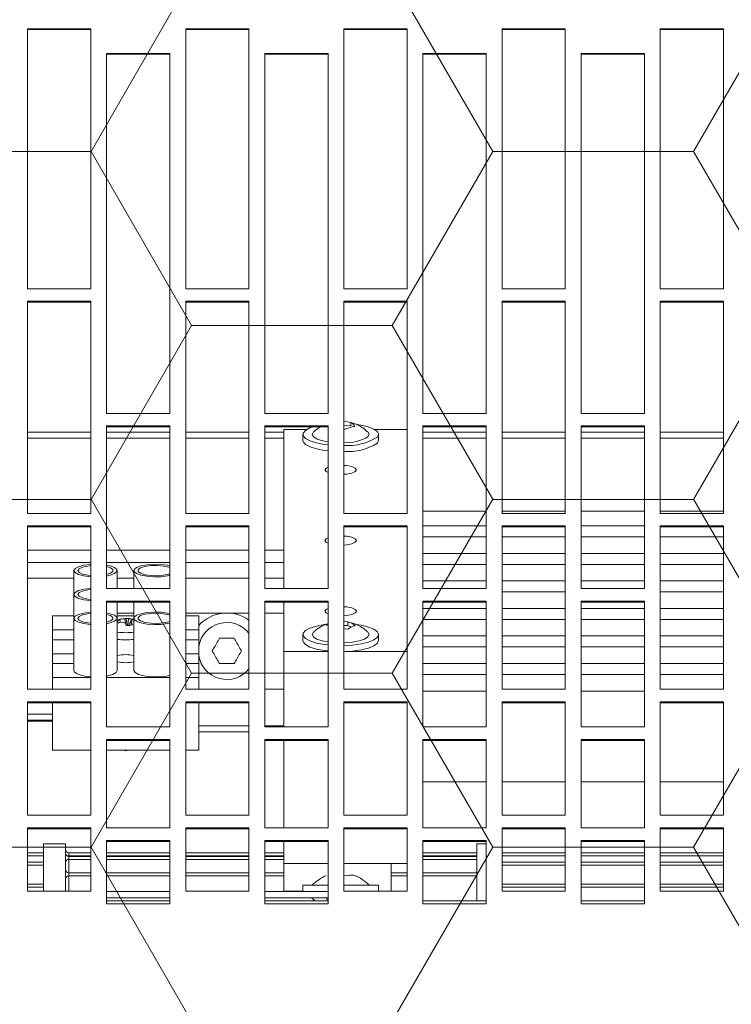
# Model space of a CAD drawing. Header units: millimetres. Extents: x 7483 to 13091, y 8111 to 13871.
# Tile 229 of 256: x 10511 to 10522, y 9270 to 9285. Entities that reach past the tile are written whole.
import ezdxf

# ---------------------------------------------------------------- set-up
doc = ezdxf.new("R2010")
doc.units = ezdxf.units.MM
doc.layers.add('_A_WYCIERACZKA', color=7, linetype='Continuous', lineweight=5, true_color=0xa5a5a5)
doc.layers.add('wymiary', color=7, linetype='Continuous', lineweight=5, true_color=0xb2b2b2)
doc.layers.add('_A_ŚLUSARKA WYPEŁNIENIE', color=7, linetype='Continuous', true_color=0x4c4a44)

# ---------------------------------------------------------------- blocks, each defined once
blk = doc.blocks.new('fgdgdgdfg')
at = {"layer": '_A_ŚLUSARKA WYPEŁNIENIE', "lineweight": 9}
h = blk.add_hatch(dxfattribs=at)
h.set_pattern_fill('HONEY', color=0, angle=180)
h.set_pattern_definition([(180, (56132.2607, -3400.6895), (-4.7625, 2.74963064), [3.175, -6.35]), (60, (56132.2607, -3400.6895), (4.76249999, 2.74963066), [3.175, -6.35]), (120, (56132.2607, -3400.6895), (-1e-08, 5.49926131), [-6.35, 3.175])])
h.paths.add_polyline_path([(5818.229, 11642.933), (5818.229, 11484.933), (6001.229, 11484.933), (6001.229, 11642.933)])
blk = doc.blocks.new('A$C68926FC6')
at = {"color": 7, "linetype": 'Continuous'}
for p, q in [((101.99, -214.02), (91.99, -214.02)), ((91.99, -214.02), (91.99, -224.03)), ((101.99, -214.5), (91.99, -214.5)), ((101.99, -224.03), (101.99, -214.02)), ((126.99, -214.02), (116.99, -214.02)), ((116.99, -214.02), (116.99, -224.03)), ((126.99, -214.5), (116.99, -214.5)), ((118.49, -223.5), (118.49, -214.45)), ((126.99, -224.03), (126.99, -214.02)), ((151.99, -214.02), (141.99, -214.02)), ((141.99, -214.02), (141.99, -224.03)), ((151.99, -214.5), (141.99, -214.5)), ((142.01, -214.5), (142.3, -215)), ((144.61, -215), (144.04, -214.5)), ((151.99, -224.03), (151.99, -214.02)), ((176.99, -214.02), (166.99, -214.02)), ((166.99, -214.02), (166.99, -224.03)), ((176.99, -214.5), (166.99, -214.5)), ((176.99, -224.03), (176.99, -214.02)), ((79.49, -216.03), (79.49, -226.03)), ((89.49, -216.03), (79.49, -216.03)), ((89.49, -226.03), (89.49, -216.03)), ((104.49, -216.03), (104.49, -226.03)), ((114.49, -216.03), (104.49, -216.03)), ((114.49, -226.03), (114.49, -216.03)), ((129.49, -216.03), (129.49, -226.03)), ((139.49, -216.03), (129.49, -216.03)), ((131.99, -220.41), (131.99, -216.06)), ((133.99, -216.03), (133.99, -217)), ((139.49, -226.03), (139.49, -216.03)), ((141.99, -215), (151.99, -215)), ((141.99, -216), (151.99, -216)), ((145.99, -217), (145.99, -216)), ((148.99, -216.06), (148.99, -216)), ((148.99, -220.41), (148.99, -216.06)), ((154.49, -216.03), (154.49, -226.03)), ((164.49, -216.03), (154.49, -216.03)), ((164.49, -226.03), (164.49, -216.03)), ((166.99, -215), (176.99, -215)), ((166.99, -216), (176.99, -216)), ((179.49, -216.03), (179.49, -226.03)), ((189.49, -216.03), (179.49, -216.03)), ((183.49, -223.5), (183.49, -216.03)), ((186.99, -223.5), (186.99, -216.03)), ((189.49, -226.03), (189.49, -216.03)), ((79.49, -217.17), (89.49, -217.17)), ((91.99, -217.17), (101.99, -217.17)), ((104.49, -217.17), (114.49, -217.17)), ((137.7, -217), (133.99, -217)), ((139.49, -217), (137.7, -217)), ((145.99, -217), (141.99, -217)), ((186.99, -217.17), (189.49, -217.17)), ((118.49, -218.94), (126.99, -218.94)), ((129.49, -218.94), (131.99, -218.94)), ((137.7, -218.48), (137.97, -218.55)), ((139.49, -218.54), (139.11, -218.48)), ((148.99, -218.94), (151.99, -218.94)), ((154.49, -218.94), (164.49, -218.94)), ((166.99, -218.94), (176.99, -218.94)), ((179.49, -218.94), (182.99, -218.94)), ((79.49, -220.62), (89.49, -220.62)), ((91.99, -220.62), (101.99, -220.62)), ((104.49, -220.62), (114.49, -220.62)), ((139.49, -220.41), (129.49, -220.41)), ((148.99, -220.41), (141.99, -220.41)), ((148.99, -223.88), (148.99, -220.41)), ((186.99, -220.62), (189.49, -220.62)), ((79.49, -222.1), (89.49, -222.1)), ((91.99, -222.1), (101.99, -222.1)), ((104.49, -222.1), (114.49, -222.1)), ((118.49, -221.52), (126.99, -221.52)), ((118.49, -222.11), (126.99, -222.11)), ((148.99, -221.52), (151.99, -221.52)), ((148.99, -222.11), (151.99, -222.11)), ((154.49, -221.52), (164.49, -221.52)), ((154.49, -222.11), (164.49, -222.11)), ((166.99, -221.52), (176.99, -221.52)), ((166.99, -222.11), (176.99, -222.11)), ((179.49, -221.52), (182.99, -221.52)), ((179.49, -222.11), (182.99, -222.11)), ((186.99, -222.1), (189.49, -222.1)), ((91.99, -223.88), (101.99, -223.88)), ((91.99, -224.03), (101.99, -224.03)), ((116.99, -223.5), (118.49, -223.5)), ((116.99, -223.88), (126.99, -223.88)), ((116.99, -224.03), (126.99, -224.03)), ((141.99, -223.88), (151.99, -223.88)), ((141.99, -224.03), (151.99, -224.03)), ((166.99, -223.88), (176.99, -223.88)), ((166.99, -224.03), (176.99, -224.03)), ((183.49, -223.5), (186.99, -223.5)), ((79.49, -225.88), (89.49, -225.88)), ((79.49, -226.03), (89.49, -226.03)), ((101.99, -226.03), (91.99, -226.03)), ((91.99, -226.03), (91.99, -240)), ((101.99, -240), (101.99, -226.03)), ((104.49, -225.88), (114.49, -225.88)), ((104.49, -226.03), (114.49, -226.03)), ((126.99, -226.03), (116.99, -226.03)), ((116.99, -226.03), (116.99, -240)), ((126.99, -240), (126.99, -226.03)), ((129.49, -225.88), (139.49, -225.88)), ((129.49, -226.03), (139.49, -226.03)), ((151.99, -226.03), (141.99, -226.03)), ((141.99, -226.03), (141.99, -240)), ((148.99, -239.85), (148.99, -226.03)), ((151.99, -240), (151.99, -226.03)), ((154.49, -225.88), (164.49, -225.88)), ((154.49, -226.03), (164.49, -226.03)), ((176.99, -226.03), (166.99, -226.03)), ((166.99, -226.03), (166.99, -240)), ((176.99, -240), (176.99, -226.03)), ((179.49, -225.88), (189.49, -225.88)), ((179.49, -226.03), (189.49, -226.03)), ((79.49, -228.03), (79.49, -245.97)), ((89.49, -228.03), (79.49, -228.03)), ((89.49, -245.97), (89.49, -228.03)), ((104.49, -228.03), (104.49, -245.97)), ((114.49, -228.03), (104.49, -228.03)), ((114.49, -245.97), (114.49, -228.03)), ((129.49, -228.03), (129.49, -245.97)), ((139.49, -228.03), (129.49, -228.03)), ((139.49, -245.97), (139.49, -228.03)), ((154.49, -228.03), (154.49, -245.97)), ((164.49, -228.03), (154.49, -228.03)), ((164.49, -245.97), (164.49, -228.03)), ((179.49, -228.03), (179.49, -245.97)), ((189.49, -228.03), (179.49, -228.03)), ((189.49, -245.97), (189.49, -228.03)), ((89.49, -233.31), (79.49, -233.31)), ((101.99, -233.31), (91.99, -233.31)), ((114.49, -233.31), (104.49, -233.31)), ((126.99, -233.31), (116.99, -233.31)), ((162.44, -245.82), (162.44, -238.31)), ((162.44, -238.31), (164.49, -238.31)), ((166.99, -238.31), (176.99, -238.31)), ((179.49, -238.31), (185.55, -238.31)), ((185.55, -245.82), (185.55, -238.31)), ((91.99, -239.85), (101.99, -239.85)), ((91.99, -240), (101.99, -240)), ((116.99, -239.85), (126.99, -239.85)), ((116.99, -240), (126.99, -240)), ((141.99, -239.85), (151.99, -239.85)), ((141.99, -240), (151.99, -240)), ((166.99, -239.85), (176.99, -239.85)), ((166.99, -240), (176.99, -240)), ((101.99, -241.99), (91.99, -241.99)), ((91.99, -241.99), (91.99, -261.87)), ((101.99, -261.87), (101.99, -241.99)), ((126.99, -241.99), (116.99, -241.99)), ((116.99, -241.99), (116.99, -261.87)), ((126.99, -261.87), (126.99, -241.99)), ((151.99, -241.99), (141.99, -241.99)), ((141.99, -241.99), (141.99, -261.87)), ((148.99, -253.9), (148.99, -241.99)), ((151.99, -242.17), (148.99, -242.17)), ((151.99, -261.87), (151.99, -241.99)), ((162.44, -241.21), (154.49, -241.21)), ((162.44, -242.17), (154.49, -242.17)), ((176.99, -241.99), (166.99, -241.99)), ((166.99, -241.99), (166.99, -261.87)), ((176.99, -261.87), (176.99, -241.99)), ((185.55, -244), (189.49, -244)), ((79.49, -245.82), (89.49, -245.82)), ((104.49, -245.82), (114.49, -245.82)), ((129.49, -245.82), (139.49, -245.82)), ((154.49, -245.82), (164.49, -245.82)), ((179.49, -245.82), (189.49, -245.82)), ((79.49, -245.97), (89.49, -245.97)), ((104.49, -245.97), (114.49, -245.97)), ((129.49, -245.97), (139.49, -245.97)), ((154.49, -245.97), (164.49, -245.97)), ((179.49, -245.97), (189.49, -245.97)), ((79.49, -247.96), (79.49, -273.77)), ((89.49, -247.96), (79.49, -247.96)), ((89.49, -273.77), (89.49, -247.96)), ((101.99, -247.67), (91.99, -247.67)), ((104.49, -247.96), (104.49, -273.77)), ((114.49, -247.96), (104.49, -247.96)), ((114.49, -273.77), (114.49, -247.96)), ((126.99, -247.67), (116.99, -247.67)), ((129.49, -247.96), (129.49, -273.77)), ((139.49, -247.96), (129.49, -247.96)), ((139.49, -273.77), (139.49, -247.96)), ((148.99, -247.98), (151.99, -247.98)), ((154.49, -247.96), (154.49, -273.77)), ((164.49, -247.96), (154.49, -247.96)), ((162.44, -249.79), (162.44, -247.96)), ((164.49, -273.77), (164.49, -247.96)), ((179.49, -247.96), (179.49, -273.77)), ((189.49, -247.96), (179.49, -247.96)), ((185.55, -249.79), (185.55, -247.96)), ((189.49, -273.77), (189.49, -247.96)), ((89.49, -250.28), (79.49, -250.28)), ((101.99, -250.28), (91.99, -250.28)), ((114.49, -250.28), (104.49, -250.28)), ((126.99, -250.28), (116.99, -250.28)), ((162.44, -252), (162.44, -249.79)), ((162.44, -249.79), (164.49, -249.79)), ((166.99, -249.79), (176.99, -249.79)), ((179.49, -249.79), (185.55, -249.79)), ((185.55, -252), (185.55, -249.79)), ((79.49, -252.02), (89.49, -252.02)), ((91.99, -252.02), (101.99, -252.02)), ((104.49, -252.02), (114.49, -252.02)), ((116.99, -252.02), (126.99, -252.02)), ((162.44, -252), (164.49, -252)), ((162.44, -253.57), (162.44, -252)), ((172.67, -259.16), (172.67, -250.9)), ((175.31, -250.9), (175.31, -259.16)), ((182.17, -259.16), (182.17, -250.9)), ((185.55, -252), (182.17, -252)), ((185.55, -253.57), (185.55, -252)), ((162.44, -255.78), (162.44, -253.57)), ((162.44, -253.57), (164.49, -253.57)), ((185.55, -253.57), (182.17, -253.57)), ((185.55, -255.78), (185.55, -253.57)), ((89.49, -254.63), (79.49, -254.63)), ((101.99, -254.63), (91.99, -254.63)), ((114.49, -254.63), (104.49, -254.63)), ((126.99, -254.63), (116.99, -254.63)), ((139.49, -253.9), (129.49, -253.9)), ((148.99, -253.9), (141.99, -253.9)), ((148.99, -261.73), (148.99, -253.9)), ((79.49, -256.37), (89.49, -256.37)), ((91.99, -256.37), (101.99, -256.37)), ((104.49, -256.37), (114.49, -256.37)), ((116.99, -256.37), (126.99, -256.37)), ((133.99, -255.64), (133.99, -256.6)), ((145.99, -256.6), (145.99, -255.64)), ((162.44, -255.78), (164.49, -255.78)), ((162.44, -257.34), (162.44, -255.78)), ((185.55, -255.78), (182.17, -255.78)), ((185.55, -257.34), (185.55, -255.78)), ((138.27, -257.76), (138.84, -258.04)), ((139.49, -257.5), (138.84, -257.43)), ((138.84, -258.04), (139.49, -258.04)), ((138.84, -258.59), (138.84, -258.04)), ((162.44, -259.55), (162.44, -257.34)), ((162.44, -257.34), (164.49, -257.34)), ((173.17, -258.07), (173.05, -258.69)), ((173.49, -258.03), (173.06, -259.03)), ((173.17, -258.07), (173.08, -258.49)), ((173.64, -258.02), (173.56, -259.09)), ((173.74, -258.02), (173.9, -259.14)), ((185.55, -257.34), (182.17, -257.34)), ((185.55, -259.55), (185.55, -257.34)), ((89.49, -258.99), (79.49, -258.99)), ((101.99, -258.99), (91.99, -258.99)), ((114.49, -258.99), (104.49, -258.99)), ((126.99, -258.99), (116.99, -258.99)), ((138.84, -258.59), (139.49, -258.66)), ((162.44, -259.55), (164.49, -259.55)), ((172.67, -261.73), (172.67, -259.16)), ((172.67, -259.55), (175.31, -259.55)), ((172.7, -258.74), (173.05, -258.69)), ((173.06, -259.03), (172.7, -258.93)), ((173.05, -258.69), (173.08, -258.49)), ((173.56, -259.09), (173.06, -259.03)), ((173.9, -259.14), (173.56, -259.09)), ((174, -258.41), (174.1, -259.09)), ((174.09, -258.39), (174.43, -258.55)), ((174.43, -258.55), (174.92, -258.5)), ((174.83, -258.51), (174.9, -259.03)), ((174.86, -258.5), (174.93, -258.95)), ((174.93, -258.95), (174.9, -259.03)), ((174.92, -258.5), (175.17, -258.38)), ((175.29, -258.79), (174.93, -258.95)), ((174.99, -259), (175.31, -258.93)), ((175.11, -258.41), (175.29, -258.79)), ((175.31, -259.16), (175.31, -261.73)), ((182.17, -262.94), (182.17, -259.16)), ((182.17, -259.55), (185.55, -259.55)), ((79.49, -260.73), (89.49, -260.73)), ((91.99, -260.73), (101.99, -260.73)), ((104.49, -260.73), (114.49, -260.73)), ((116.99, -260.73), (126.99, -260.73)), ((148.99, -259.98), (151.99, -259.98)), ((148.99, -259.99), (151.99, -259.99)), ((154.49, -259.98), (157.56, -259.98)), ((154.49, -259.99), (157.64, -259.99)), ((158.35, -259.99), (164.49, -259.99)), ((158.42, -259.98), (164.49, -259.98)), ((172.67, -259.98), (175.31, -259.98)), ((172.67, -259.99), (175.31, -259.99)), ((91.99, -261.73), (101.99, -261.73)), ((91.99, -261.87), (101.99, -261.87)), ((116.99, -261.73), (126.99, -261.73)), ((116.99, -261.87), (126.99, -261.87)), ((141.99, -261.73), (151.99, -261.73)), ((141.99, -261.87), (151.99, -261.87)), ((166.99, -261.73), (176.99, -261.73)), ((166.99, -261.87), (176.99, -261.87)), ((182.17, -266.71), (182.17, -262.94)), ((89.49, -263.34), (79.49, -263.34)), ((101.99, -263.86), (91.99, -263.86)), ((91.99, -263.86), (91.99, -289.58)), ((101.99, -289.58), (101.99, -263.86)), ((114.49, -263.34), (104.49, -263.34)), ((126.99, -263.86), (116.99, -263.86)), ((116.99, -263.86), (116.99, -289.58)), ((126.99, -289.58), (126.99, -263.86)), ((151.99, -263.86), (141.99, -263.86)), ((141.99, -263.86), (141.99, -289.58)), ((148.99, -289.01), (148.99, -263.86)), ((151.99, -289.58), (151.99, -263.86)), ((176.99, -263.86), (166.99, -263.86)), ((166.99, -263.86), (166.99, -289.58)), ((172.67, -266.71), (172.67, -263.86)), ((175.31, -263.86), (175.31, -266.71)), ((176.99, -289.58), (176.99, -263.86)), ((79.49, -265.08), (89.49, -265.08)), ((91.99, -265.08), (101.99, -265.08)), ((104.49, -265.08), (114.49, -265.08)), ((116.99, -265.08), (126.99, -265.08)), ((89.49, -267.69), (79.49, -267.69)), ((101.99, -267.69), (91.99, -267.69)), ((114.49, -267.69), (104.49, -267.69)), ((126.99, -267.69), (116.99, -267.69)), ((148.99, -268), (151.99, -268)), ((154.49, -268), (164.49, -268)), ((166.99, -268), (176.99, -268)), ((179.49, -268), (189.49, -268)), ((79.49, -269.43), (89.49, -269.43)), ((91.99, -269.43), (101.99, -269.43)), ((104.49, -269.43), (114.49, -269.43)), ((116.99, -269.43), (126.99, -269.43)), ((89.49, -272.04), (79.49, -272.04)), ((101.99, -272.04), (91.99, -272.04)), ((114.49, -272.04), (104.49, -272.04)), ((126.99, -272.04), (116.99, -272.04)), ((79.49, -273.62), (89.49, -273.62)), ((79.49, -273.77), (89.49, -273.77)), ((91.99, -273.79), (101.99, -273.79)), ((104.49, -273.62), (114.49, -273.62)), ((104.49, -273.77), (114.49, -273.77)), ((116.99, -273.79), (126.99, -273.79)), ((129.49, -273.62), (139.49, -273.62)), ((129.49, -273.77), (139.49, -273.77)), ((154.49, -273.62), (164.49, -273.62)), ((154.49, -273.77), (164.49, -273.77)), ((179.49, -273.62), (189.49, -273.62)), ((179.49, -273.77), (189.49, -273.77)), ((79.49, -275.75), (79.49, -309.28)), ((89.49, -275.75), (79.49, -275.75)), ((89.49, -276.11), (79.49, -276.11)), ((89.49, -309.28), (89.49, -275.75)), ((101.99, -276.11), (91.99, -276.11)), ((104.49, -275.75), (104.49, -309.28)), ((114.49, -275.75), (104.49, -275.75)), ((114.49, -276.11), (104.49, -276.11)), ((114.49, -309.28), (114.49, -275.75)), ((126.99, -276.11), (116.99, -276.11)), ((129.49, -275.75), (129.49, -309.28)), ((139.49, -275.75), (129.49, -275.75)), ((139.49, -309.28), (139.49, -275.75)), ((154.49, -275.75), (154.49, -309.28)), ((164.49, -275.75), (154.49, -275.75)), ((164.49, -309.28), (164.49, -275.75)), ((179.49, -275.75), (179.49, -309.28)), ((189.49, -275.75), (179.49, -275.75)), ((189.49, -309.28), (189.49, -275.75)), ((134.18, -286.85), (133.99, -287.27)), ((133.99, -287.27), (133.99, -288.23)), ((145.99, -288.23), (145.99, -287.27)), ((91.99, -289.43), (101.99, -289.43)), ((116.99, -289.43), (126.99, -289.43)), ((129.49, -289.01), (134.64, -289.01)), ((141.99, -289.43), (151.99, -289.43)), ((145.35, -289.01), (148.99, -289.01)), ((166.99, -289.43), (176.99, -289.43)), ((91.99, -289.58), (101.99, -289.58)), ((116.99, -289.58), (126.99, -289.58)), ((138.38, -289.57), (139.49, -289.65)), ((138.38, -290.12), (138.38, -289.57)), ((138.38, -290.12), (139.49, -290.32)), ((141.99, -289.58), (151.99, -289.58)), ((166.99, -289.58), (176.99, -289.58)), ((91.99, -291.55), (91.99, -348.45)), ((101.99, -291.55), (91.99, -291.55)), ((101.99, -348.45), (101.99, -291.55)), ((116.99, -291.55), (116.99, -348.45)), ((126.99, -291.55), (116.99, -291.55)), ((126.99, -348.45), (126.99, -291.55)), ((141.99, -291.55), (141.99, -348.45)), ((151.99, -291.55), (141.99, -291.55)), ((151.99, -348.45), (151.99, -291.55)), ((166.99, -291.55), (166.99, -348.45)), ((176.99, -291.55), (166.99, -291.55)), ((176.99, -348.45), (176.99, -291.55)), ((79.49, -309.13), (89.49, -309.13)), ((79.49, -309.28), (89.49, -309.28)), ((104.49, -309.13), (114.49, -309.13)), ((104.49, -309.28), (114.49, -309.28)), ((129.49, -309.13), (139.49, -309.13)), ((129.49, -309.28), (139.49, -309.28)), ((154.49, -309.13), (164.49, -309.13)), ((154.49, -309.28), (164.49, -309.28)), ((179.49, -309.13), (189.49, -309.13)), ((179.49, -309.28), (189.49, -309.28)), ((79.49, -311.24), (79.49, -352.35)), ((89.49, -311.24), (79.49, -311.24)), ((89.49, -352.35), (89.49, -311.24)), ((104.49, -311.24), (104.49, -352.35)), ((114.49, -311.24), (104.49, -311.24)), ((114.49, -352.35), (114.49, -311.24)), ((129.49, -311.24), (129.49, -352.35)), ((139.49, -311.24), (129.49, -311.24)), ((139.49, -352.35), (139.49, -311.24)), ((154.49, -311.24), (154.49, -352.35)), ((164.49, -311.24), (154.49, -311.24)), ((164.49, -352.35), (164.49, -311.24)), ((179.49, -311.24), (179.49, -352.35)), ((189.49, -311.24), (179.49, -311.24)), ((189.49, -352.35), (189.49, -311.24)), ((91.99, -348.3), (101.99, -348.3)), ((91.99, -348.45), (101.99, -348.45)), ((116.99, -348.3), (126.99, -348.3)), ((116.99, -348.45), (126.99, -348.45)), ((141.99, -348.3), (151.99, -348.3)), ((141.99, -348.45), (151.99, -348.45)), ((166.99, -348.3), (176.99, -348.3)), ((166.99, -348.45), (176.99, -348.45)), ((79.49, -352.2), (89.49, -352.2)), ((79.49, -352.35), (89.49, -352.35)), ((104.49, -352.2), (114.49, -352.2)), ((104.49, -352.35), (114.49, -352.35)), ((129.49, -352.2), (139.49, -352.2)), ((129.49, -352.35), (139.49, -352.35)), ((154.49, -352.2), (164.49, -352.2)), ((154.49, -352.35), (164.49, -352.35)), ((179.49, -352.2), (189.49, -352.2)), ((179.49, -352.35), (189.49, -352.35))]:
    blk.add_line(p, q, dxfattribs=at)
at = {"color": 8, "linetype": 'Continuous'}
for p, q in [((145.99, -216.06), (148.99, -216.06)), ((182.99, -218.45), (182.99, -216.03)), ((79.49, -216.67), (89.49, -216.67)), ((91.99, -216.67), (101.99, -216.67)), ((104.49, -216.67), (114.49, -216.67)), ((186.99, -216.67), (189.49, -216.67)), ((118.49, -218.45), (126.99, -218.45)), ((129.49, -218.45), (131.99, -218.45)), ((148.99, -218.45), (151.99, -218.45)), ((154.49, -218.45), (164.49, -218.45)), ((166.99, -218.45), (176.99, -218.45)), ((179.49, -218.45), (182.99, -218.45)), ((182.99, -218.94), (182.99, -218.45)), ((182.99, -221.05), (182.99, -218.94)), ((79.49, -220.13), (89.49, -220.13)), ((91.99, -220.13), (101.99, -220.13)), ((104.49, -220.13), (114.49, -220.13)), ((186.99, -220.13), (189.49, -220.13)), ((79.49, -221.63), (89.49, -221.63)), ((91.99, -221.63), (101.99, -221.63)), ((104.49, -221.63), (114.49, -221.63)), ((118.49, -221.05), (126.99, -221.05)), ((118.49, -221.65), (126.99, -221.65)), ((148.99, -221.05), (151.99, -221.05)), ((148.99, -221.65), (151.99, -221.65)), ((154.49, -221.05), (164.49, -221.05)), ((154.49, -221.65), (164.49, -221.65)), ((166.99, -221.05), (176.99, -221.05)), ((166.99, -221.65), (176.99, -221.65)), ((179.49, -221.05), (182.99, -221.05)), ((179.49, -221.65), (182.99, -221.65)), ((182.99, -221.52), (182.99, -221.05)), ((182.99, -221.65), (182.99, -221.52)), ((182.99, -222.11), (182.99, -221.65)), ((186.99, -221.63), (189.49, -221.63)), ((185.55, -242.92), (189.49, -242.92)), ((185.55, -243.08), (189.49, -243.08)), ((148.99, -259.98), (151.99, -259.98)), ((154.49, -259.98), (157.48, -259.98)), ((158.51, -259.98), (164.49, -259.98)), ((172.67, -259.98), (175.31, -259.98)), ((148.99, -265.5), (151.99, -265.5)), ((154.49, -265.5), (164.49, -265.5)), ((172.67, -265.5), (175.31, -265.5)), ((182.17, -265.5), (189.49, -265.5)), ((148.99, -269.91), (151.99, -269.91)), ((154.49, -269.91), (164.49, -269.91)), ((166.99, -269.91), (176.99, -269.91)), ((179.49, -269.91), (189.49, -269.91)), ((79.49, -287.65), (89.49, -287.65)), ((91.99, -287.65), (101.99, -287.65)), ((104.49, -287.65), (114.49, -287.65)), ((116.99, -287.65), (126.99, -287.65)), ((148.99, -287.65), (151.99, -287.65)), ((154.49, -287.65), (164.49, -287.65)), ((166.99, -287.65), (176.99, -287.65)), ((179.49, -287.65), (189.49, -287.65)), ((79.49, -288.59), (89.49, -288.59)), ((91.99, -288.59), (101.99, -288.59)), ((104.49, -288.59), (114.49, -288.59)), ((116.99, -288.59), (126.99, -288.59)), ((148.99, -288.59), (151.99, -288.59)), ((154.49, -288.59), (164.49, -288.59)), ((166.99, -288.59), (176.99, -288.59)), ((179.49, -288.59), (189.49, -288.59))]:
    blk.add_line(p, q, dxfattribs=at)
at = {"color": 7, "linetype": 'Continuous'}
for points in [[(172.67, -250.9), (172.49, -250.58), (171.95, -250.29), (171.12, -250.07), (170.09, -249.93), (168.96, -249.91), (167.87, -249.99), (166.99, -250.15)], [(175.31, -250.9), (175.5, -250.58), (176.04, -250.29), (176.87, -250.07), (176.99, -250.04)], [(179.49, -249.93), (180.12, -249.99), (181.07, -250.17), (181.76, -250.42), (182.13, -250.73), (182.17, -250.9)], [(139.48, -253.91), (138.14, -253.99), (136.78, -254.17), (135.62, -254.45), (134.74, -254.8), (134.18, -255.21), (133.99, -255.64)], [(139.49, -254.87), (138.14, -254.94), (136.78, -255.13), (135.62, -255.41), (134.74, -255.76), (134.18, -256.17), (133.99, -256.6)], [(145.99, -255.64), (145.95, -255.43), (145.57, -255), (144.85, -254.62), (143.82, -254.3), (142.55, -254.07), (141.99, -254)], [(142.38, -258.2), (142.55, -258.18), (143.82, -257.94), (144.85, -257.62), (145.57, -257.24), (145.95, -256.82), (145.95, -256.38), (145.57, -255.96), (144.85, -255.58), (143.82, -255.26), (142.55, -255.02), (141.99, -254.96)], [(133.99, -256.6), (134.18, -257.03), (134.74, -257.44), (135.62, -257.79), (136.78, -258.07), (137.5, -258.18)], [(139.49, -255.3), (139.35, -255.31), (138.12, -255.41), (137.05, -255.61), (136.21, -255.89), (135.68, -256.23), (135.49, -256.6)], [(135.49, -256.6), (135.68, -256.97), (135.71, -257)], [(144.28, -256.99), (144.31, -256.97), (144.49, -256.6), (144.31, -256.23), (143.78, -255.89), (142.94, -255.61), (141.99, -255.43)], [(166.99, -259.91), (167.37, -260), (168.4, -260.13), (169.53, -260.15), (170.62, -260.07), (171.57, -259.89), (172.26, -259.64), (172.63, -259.33), (172.63, -259), (172.26, -258.69), (171.57, -258.43), (170.62, -258.25), (169.53, -258.17), (168.4, -258.2), (167.37, -258.33), (166.99, -258.41)], [(176.99, -260.02), (176.42, -259.89), (175.73, -259.64), (175.36, -259.33), (175.36, -259), (175.73, -258.69), (176.42, -258.43), (176.99, -258.31)], [(179.49, -258.19), (179.59, -258.2), (180.62, -258.33), (181.45, -258.55), (181.99, -258.84), (182.17, -259.16)], [(139.49, -259.58), (139.04, -259.62), (138.23, -259.77), (137.68, -260.01), (137.49, -260.29), (137.68, -260.56), (138.23, -260.8), (139.04, -260.96), (139.49, -261)], [(142.49, -260.29), (142.3, -260.01), (141.99, -259.85)], [(166.99, -259.64), (167.18, -259.71), (168, -259.89), (168.99, -259.97), (170.01, -259.94), (170.93, -259.81), (171.62, -259.59), (171.99, -259.31), (171.99, -259.01), (171.62, -258.74), (170.93, -258.52), (170.01, -258.38), (168.99, -258.36), (168, -258.44), (167.18, -258.62), (166.99, -258.68)], [(176.99, -259.79), (176.37, -259.59), (176, -259.31), (176, -259.01), (176.37, -258.74), (176.99, -258.53)], [(179.49, -258.38), (179.99, -258.44), (180.81, -258.62), (181.35, -258.87), (181.54, -259.16)], [(182.17, -259.16), (181.99, -259.49), (181.45, -259.77), (180.62, -260), (179.59, -260.13), (179.49, -260.13)], [(181.54, -259.16), (181.35, -259.46), (180.81, -259.71), (179.99, -259.89), (179.49, -259.94)], [(141.99, -260.72), (142.3, -260.56), (142.49, -260.29)], [(179.49, -261.96), (179.59, -261.97), (180.62, -262.1), (181.45, -262.32), (181.99, -262.61), (182.17, -262.94)], [(179.49, -262.15), (179.99, -262.21), (180.81, -262.39), (181.35, -262.64), (181.54, -262.94)], [(182.17, -262.94), (181.99, -263.26), (181.45, -263.55), (180.62, -263.77), (179.59, -263.9), (179.49, -263.91)], [(181.54, -262.94), (181.35, -263.23), (180.81, -263.48), (179.99, -263.66), (179.49, -263.72)], [(166.99, -267.46), (167.37, -267.54), (168.4, -267.67), (169.53, -267.7), (170.62, -267.62), (171.57, -267.44), (172.26, -267.18), (172.63, -266.87), (172.63, -266.54), (172.26, -266.23), (171.57, -265.98), (170.62, -265.8), (169.53, -265.72), (168.4, -265.74), (167.37, -265.87), (166.99, -265.96)], [(166.99, -267.19), (167.18, -267.25), (168, -267.43), (168.99, -267.51), (170.01, -267.49), (170.93, -267.35), (171.62, -267.13), (171.99, -266.86), (171.99, -266.56), (171.62, -266.28), (170.93, -266.06), (170.01, -265.93), (168.99, -265.9), (168, -265.98), (167.18, -266.16), (166.99, -266.23)], [(176.99, -267.56), (176.42, -267.44), (175.73, -267.18), (175.36, -266.87), (175.36, -266.54), (175.73, -266.23), (176.42, -265.98), (176.99, -265.85)], [(176.99, -267.34), (176.37, -267.13), (176, -266.86), (176, -266.56), (176.37, -266.28), (176.99, -266.08)], [(179.49, -265.74), (179.59, -265.74), (180.62, -265.87), (181.45, -266.1), (181.99, -266.38), (182.17, -266.71)], [(179.49, -265.93), (179.99, -265.98), (180.81, -266.16), (181.35, -266.41), (181.54, -266.71)], [(182.17, -266.71), (181.99, -267.03), (181.45, -267.32), (180.62, -267.54), (179.59, -267.67), (179.49, -267.68)], [(181.54, -266.71), (181.35, -267), (180.81, -267.25), (179.99, -267.43), (179.49, -267.49)], [(139.49, -270.75), (139.04, -270.79), (138.23, -270.94), (137.68, -271.18), (137.49, -271.46), (137.68, -271.74), (138.23, -271.97), (139.04, -272.13), (139.49, -272.17)], [(142.49, -271.46), (142.3, -271.18), (141.99, -271.02)], [(141.99, -271.89), (142.3, -271.74), (142.49, -271.46)], [(139.49, -281.92), (139.04, -281.96), (138.23, -282.12), (137.68, -282.35), (137.49, -282.63), (137.68, -282.91), (138.23, -283.14), (139.04, -283.3), (139.49, -283.34)], [(142.49, -282.63), (142.3, -282.35), (141.99, -282.19)], [(141.99, -283.07), (142.3, -282.91), (142.49, -282.63)], [(145.99, -287.27), (145.94, -287.05), (145.57, -286.63), (144.84, -286.24), (143.8, -285.93), (142.53, -285.7), (141.99, -285.63)], [(134.18, -287.8), (133.99, -288.24), (134.19, -288.67), (134.74, -289.07), (135.63, -289.43), (136.79, -289.7), (137.38, -289.8)], [(144.33, -289.43), (144.86, -289.25), (145.58, -288.87), (145.95, -288.44), (145.94, -288.01), (145.57, -287.58), (144.84, -287.2), (143.8, -286.88), (142.53, -286.65), (141.99, -286.59)], [(144.28, -288.63), (144.36, -288.55), (144.49, -288.18), (144.26, -287.82), (143.69, -287.48), (142.81, -287.21), (141.99, -287.06)], [(135.63, -287.91), (135.5, -288.28), (135.71, -288.63)]]:
    blk.add_lwpolyline(points, dxfattribs=at)
for centre, radius, start, end in [((140.32, -212.2), 6.81, 224.8374, 248.4843), ((139.67, -212.2), 6.81, 292.5136, 315.1626), ((183, -217.96), 0.492, 269.1119, 359.0845), ((182.99, -219.44), 0.5, 0, 90), ((183.01, -220.57), 0.48, 267.5243, 357.288), ((182.99, -222.02), 0.5, 0, 90), ((182.99, -222.61), 0.5, 0, 90), ((173.99, -239.3), 1.06, 68.5287, 111.4713), ((157.99, -254), 4.5, 9.1291, 141.0576), ((173.99, -258.85), 6.7, 78.6356, 101.3644), ((173.99, -246.72), 6.7, 258.6349, 281.3651), ((157.99, -254), 4.5, 218.9424, 350.8709), ((173.99, -264.66), 8.92, 81.4826, 98.5174), ((157.99, -254), 6, 234.3147, 317.774), ((173.99, -265.79), 8.9, 81.4674, 98.5326), ((173.94, -263.25), 5.24, 90.5592, 101.5878), ((174.03, -253.47), 5.62, 270.7868, 278.953), ((138.77, -294.04), 8.53, 85.1085, 122.523), ((138.77, -295), 8.53, 85.1084, 122.5234), ((139.13, -293.6), 6.68, 86.8429, 121.5482)]:
    blk.add_arc(centre, radius, start, end, dxfattribs=at)
at = {"color": 8, "linetype": 'Continuous'}
blk.add_arc((183, -221.08), 0.577, 269.7502, 296.0498, dxfattribs=at)
at = {"color": 7, "linetype": 'Continuous'}
for points, knots in [([(139.11, -218.48), (138.73, -218.55), (138.25, -218.65), (137.79, -218.5), (137.7, -218.48)], [0, 0, 0, 0, 0.8132026, 1, 1, 1, 1]), ([(156.84, -252), (156.52, -252.55), (156.14, -253.22), (155.76, -253.88), (155.68, -254)], [0, 0, 0, 0, 0.813212, 1, 1, 1, 1]), ([(160.3, -254), (159.99, -253.45), (159.6, -252.78), (159.22, -252.12), (159.15, -252)], [0, 0, 0, 0, 0.813209, 1, 1, 1, 1]), ([(155.68, -254), (156, -254.55), (156.39, -255.22), (156.77, -255.88), (156.84, -256)], [0, 0, 0, 0, 0.813211, 1, 1, 1, 1]), ([(159.15, -256), (159.46, -255.45), (159.85, -254.78), (160.23, -254.12), (160.3, -254)], [0, 0, 0, 0, 0.813211, 1, 1, 1, 1]), ([(135.75, -257.01), (135.91, -257.16), (136.32, -257.54), (137.08, -257.99), (137.89, -258.36), (138.43, -258.5), (138.65, -258.55)], [0, 0, 0, 0, 0.194936, 0.50414, 0.791689, 1, 1, 1, 1]), ([(138.84, -257.43), (138.52, -257.67), (138.14, -257.95), (137.76, -258), (137.68, -258.01)], [0, 0, 0, 0, 0.813209, 1, 1, 1, 1]), ([(137.68, -258.01), (138, -258.25), (138.39, -258.53), (138.77, -258.58), (138.84, -258.59)], [0, 0, 0, 0, 0.813208, 1, 1, 1, 1]), ([(141.99, -258.36), (142.33, -258.22), (143.04, -257.94), (143.79, -257.45), (144.16, -257.08), (144.25, -256.99)], [0, 0, 0, 0, 0.409332, 0.855157, 1, 1, 1, 1]), ([(142.04, -258.21), (142.05, -258.21), (142.14, -258.17), (142.23, -258.08), (142.3, -258.01)], [0, 0, 0, 0, 0.20142, 1, 1, 1, 1]), ([(173.08, -258.49), (173.02, -258.39), (172.95, -258.27), (172.89, -258.13), (172.88, -258.12)], [0, 0, 0, 0, 0.924661, 1, 1, 1, 1]), ([(173.88, -258.01), (173.89, -258.02), (173.95, -258.17), (174.02, -258.28), (174.09, -258.39)], [0, 0, 0, 0, 0.075338, 1, 1, 1, 1]), ([(172.6, -258.89), (172.7, -258.94), (172.83, -258.99), (172.96, -259.01), (172.99, -259.02)], [0, 0, 0, 0, 0.802871, 1, 1, 1, 1]), ([(172.99, -259.02), (173.19, -259.07), (173.49, -259.14), (173.81, -259.12), (173.91, -259.12)], [0, 0, 0, 0, 0.6698741, 1, 1, 1, 1]), ([(174.1, -259.09), (174.1, -259.09), (174.03, -259.13), (173.97, -259.13), (173.9, -259.14)], [0, 0, 0, 0, 0.075338, 1, 1, 1, 1]), ([(135.76, -288.66), (136, -288.87), (136.49, -289.29), (137.34, -289.75), (138, -290.03), (138.37, -290.11), (138.43, -290.12)], [0, 0, 0, 0, 0.305793, 0.632906, 0.937014, 1, 1, 1, 1]), ([(139.37, -289), (138.93, -289.2), (138.38, -289.46), (137.85, -289.47), (137.75, -289.48)], [0, 0, 0, 0, 0.813209, 1, 1, 1, 1]), ([(143.16, -289.43), (143.24, -289.39), (143.64, -289.19), (143.97, -288.9), (144.23, -288.66)], [0, 0, 0, 0, 0.208808, 1, 1, 1, 1]), ([(137.75, -289.48), (137.93, -289.73), (138.14, -290.04), (138.34, -290.11), (138.38, -290.12)], [0, 0, 0, 0, 0.813208, 1, 1, 1, 1])]:
    blk.add_open_spline(points, degree=3, knots=knots, dxfattribs=at)
for points in [[(159.15, -252), (158.76, -252), (157.99, -252), (157.22, -252), (156.84, -252)], [(156.84, -256), (157.22, -256), (157.99, -256), (158.76, -256), (159.15, -256)]]:
    blk.add_open_spline(points, degree=3, dxfattribs=at)
blk = doc.blocks.new('c.o. ściany_2024-09-18')
at = {"xscale": 0.1, "yscale": 0.1, "zscale": 0.1, "rotation": 180}
blk.add_blockref('A$C68926FC6', (1795.934, -2201.348), dxfattribs=at)

msp = doc.modelspace()

# ---------------------------------------------------------------- block references
at = {"layer": '_A_WYCIERACZKA'}
msp.add_blockref('fgdgdgdfg', (4617.37, -2349.0217), dxfattribs=at)
at = {"layer": 'wymiary'}
msp.add_blockref('c.o. ściany_2024-09-18', (8734.2884, 11451.4122), dxfattribs=at)

doc.saveas('drawing.dxf')
